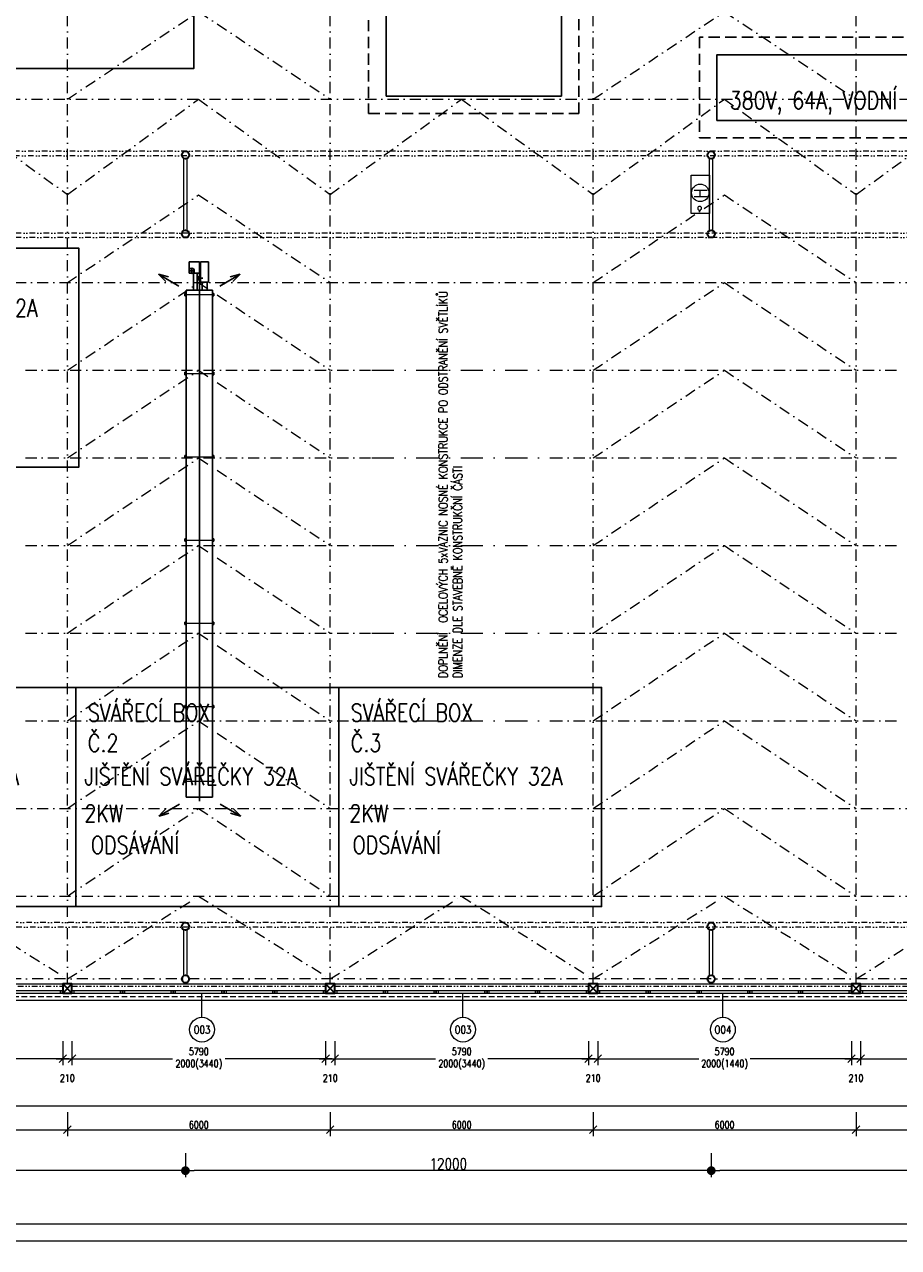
# Model space of a CAD drawing. Header units: millimetres. Extents: x -485339 to 350584, y -1189936 to 0.
# Tile 128 of 256: x -128859 to -108909, y -1065795 to -1037889. Entities that reach past the tile are written whole.
import ezdxf
from ezdxf.enums import TextEntityAlignment as Align

# ---------------------------------------------------------------- set-up
doc = ezdxf.new("R2010")
doc.units = ezdxf.units.MM
doc.header["$LTSCALE"] = 10
for name, pattern in [('DASHDOT', [25.4, 12.7, -6.35, 0, -6.35]), ('DĚLICÍ2', [15.875, 6.35, -3.175, 0, -3.175, 0, -3.175]), ('ČÁRKOVANÁ2', [9.525, 6.35, -3.175])]:
    doc.linetypes.add(name, pattern=pattern)
doc.layers.get('Defpoints').update_dxf_attribs({"color": 201})
for name, color, linetype in [('1VZT-vytápění', 150, 'Continuous'), ('VYBAVENÍ', 222, 'Continuous'), ('VYBAVENÍ_POPIS', 222, 'Continuous'), ('VYBAVENÍ_POŽADAVKY', 200, 'Continuous')]:
    doc.layers.add(name, color=color, linetype=linetype)
for name, color, linetype, lineweight in [('N_kóty', 10, 'Continuous', 18), ('N_okna', 10, 'Continuous', 18), ('N_popis', 10, 'Continuous', 18), ('N_popis_otvory', 10, 'Continuous', 18), ('N_čáry_nad', 10, 'DĚLICÍ2', 18), ('N_čáry_plné', 10, 'Continuous', 18), ('PBŘ', 152, 'Continuous', 18), ('St_kóty', 132, 'Continuous', 18), ('St_sloupy_konstrukce haly', 5, 'Continuous', 35), ('St_sloupy_opláštění_půdorys', 25, 'Continuous', 35), ('St_čáry_nad', 250, 'DĚLICÍ2', 18), ('St_čáry_osy', 250, 'DASHDOT', 18), ('St_čáry_plné', 250, 'Continuous', 18), ('St_čáry_pod', 250, 'ČÁRKOVANÁ2', 18)]:
    doc.layers.add(name, color=color, linetype=linetype, lineweight=lineweight)
doc.styles.add('ROMANS', font='romans.shx', dxfattribs={"width": 0.8})
doc.styles.get("Standard").update_dxf_attribs({"font": 'simplex.shx', "width": 0.8})
doc.dimstyles.new('stavebníM100', dxfattribs={"dimtxt": 165, "dimasz": 170, "dimexe": 150, "dimexo": 100, "dimgap": 30, "dimtad": 1, "dimdec": 0, "dimtxsty": 'Standard', "dimblk": 'OBLIQUE', "dimcen": -2.5, "dimdle": 150, "dimclrd": 256, "dimclre": 256, "dimclrt": 256, "dimadec": 4, "dimazin": 0, "dimtfac": 1, "dimtdec": 0, "dimtmove": 2, "dimatfit": 3, "dimldrblk": 'OBLIQUE', "dimfxl": 400, "dimfxlon": 1, "dimlwd": -1, "dimlwe": -1, "dimarcsym": 0})
doc.dimstyles.new('stavebníM100_modul', dxfattribs={"dimtxt": 250, "dimasz": 200, "dimexe": 150, "dimexo": 100, "dimgap": 30, "dimtad": 1, "dimdec": 0, "dimtxsty": 'Standard', "dimblk": 'DOT', "dimcen": -2.5, "dimdle": 150, "dimclrd": 256, "dimclre": 256, "dimclrt": 256, "dimadec": 4, "dimazin": 0, "dimtfac": 1, "dimtdec": 0, "dimtmove": 2, "dimatfit": 3, "dimldrblk": 'OBLIQUE', "dimfxl": 400, "dimfxlon": 1, "dimlwd": -1, "dimlwe": -1, "dimarcsym": 0})

# ---------------------------------------------------------------- blocks, each defined once
blk = doc.blocks.new('G$C08AFE675')
at = {"layer": 'St_sloupy_konstrukce haly', "color": 250, "lineweight": 18, "ltscale": 2}
for points in [[(-525, 40), (525, 40)], [(-525, -40), (525, -40)]]:
    blk.add_lwpolyline(points, dxfattribs=at)
at = {"layer": 'St_sloupy_konstrukce haly', "ltscale": 2}
for centre in [(-600, 0), (600, 0)]:
    blk.add_circle(centre, 85, dxfattribs=at)
blk = doc.blocks.new('G$CD8A98CDB')
at = {"layer": 'St_sloupy_konstrukce haly', "color": 250, "lineweight": 18, "ltscale": 2}
for points in [[(-825, 0), (825, 0)], [(-825, -80), (825, -80)]]:
    blk.add_lwpolyline(points, dxfattribs=at)
at = {"layer": 'St_sloupy_konstrukce haly', "ltscale": 2}
for centre in [(-900, -40), (900, -40)]:
    blk.add_circle(centre, 85, dxfattribs=at)
blk = doc.blocks.new('G$C0F2906C7')
at = {"layer": 'St_sloupy_opláštění_půdorys', "ltscale": 2}
blk.add_lwpolyline([(-105, -105), (105, -105), (105, 105), (-105, 105)], close=True, dxfattribs=at)
for points in [[(-105, 105), (105, -105)], [(105, 105), (-105, -105)]]:
    blk.add_lwpolyline(points, dxfattribs=at)
blk = doc.blocks.new('*U5511')
at = {"layer": 'St_čáry_osy', "ltscale": 2}
blk.add_lwpolyline([(-3000, -1000), (-4, 1000), (3000, -1000)], dxfattribs=at)
blk = doc.blocks.new('*U5510')
at = {"layer": 'St_čáry_osy', "ltscale": 2}
for p in [(0, 0), (12000, 0)]:
    blk.add_blockref('*U5511', p, dxfattribs=at)
blk = doc.blocks.new('*U5517')
at = {"layer": 'St_čáry_osy', "ltscale": 2}
blk.add_lwpolyline([(-3000, -1945), (-4, -55), (3000, -1945)], dxfattribs=at)
blk = doc.blocks.new('*U5516')
at = {"layer": 'St_čáry_osy', "ltscale": 2}
for p in [(0, 0), (6000, 0), (12000, 0), (18000, 0), (24000, 0)]:
    blk.add_blockref('*U5517', p, dxfattribs=at)
blk = doc.blocks.new('*U5519')
at = {"layer": 'St_čáry_osy', "ltscale": 2}
blk.add_lwpolyline([(-3000, -1000), (-4, 1000), (3000, -1000)], dxfattribs=at)
blk = doc.blocks.new('*U5518')
at = {"layer": 'St_čáry_osy', "ltscale": 2}
for p in [(0, 14000), (12000, 14000), (0, 12000), (12000, 12000), (0, 10000), (12000, 10000), (0, 8000), (12000, 8000), (0, 6000), (12000, 6000), (0, 4000), (12000, 4000), (0, 2000), (12000, 2000), (0, 0), (12000, 0)]:
    blk.add_blockref('*U5519', p, dxfattribs=at)
blk = doc.blocks.new('_OBLIQUE')
at = {"color": 0, "linetype": 'ByBlock'}
blk.add_line((-0.5, -0.5), (0.5, 0.5), dxfattribs=at)
blk = doc.blocks.new('*D5693')
at = {"layer": 'Defpoints', "color": 0}
for p in [(-140255, -1061874), (-70505, -1062274), (-70505, -1062563)]:
    blk.add_point(p, dxfattribs=at)
at = {"layer": 'St_kóty'}
for p, q in [((-140255, -1062163), (-140255, -1062713)), ((-70505, -1062374), (-70505, -1062713)), ((-140405, -1062563), (-70355, -1062563))]:
    blk.add_line(p, q, dxfattribs=at)
at = {"layer": 'St_kóty', "linetype": 'ByBlock', "xscale": 170, "yscale": 170, "zscale": 170, "rotation": 180}
blk.add_blockref('_OBLIQUE', (-140255, -1062563), dxfattribs=at)
at = {"layer": 'St_kóty', "linetype": 'ByBlock', "xscale": 170, "yscale": 170, "zscale": 170}
blk.add_blockref('_OBLIQUE', (-70505, -1062563), dxfattribs=at)
at = {"layer": 'St_kóty', "insert": (-105380, -1062450), "char_height": 165, "attachment_point": 5}
blk.add_mtext('69750', dxfattribs=at)
blk = doc.blocks.new('*D5710')
at = {"layer": 'Defpoints', "color": 0}
for p in [(-133880, -1059883), (-127880, -1059883), (-127880, -1063107)]:
    blk.add_point(p, dxfattribs=at)
at = {"layer": 'St_kóty'}
for p, q in [((-133880, -1062707), (-133880, -1063257)), ((-127880, -1062707), (-127880, -1063257)), ((-134030, -1063107), (-127730, -1063107))]:
    blk.add_line(p, q, dxfattribs=at)
at = {"layer": 'St_kóty', "linetype": 'ByBlock', "xscale": 170, "yscale": 170, "zscale": 170, "rotation": 180}
blk.add_blockref('_OBLIQUE', (-133880, -1063107), dxfattribs=at)
at = {"layer": 'St_kóty', "linetype": 'ByBlock', "xscale": 170, "yscale": 170, "zscale": 170}
blk.add_blockref('_OBLIQUE', (-127880, -1063107), dxfattribs=at)
at = {"layer": 'St_kóty', "insert": (-130880, -1062994), "char_height": 165, "attachment_point": 5}
blk.add_mtext('6000', dxfattribs=at)
blk = doc.blocks.new('*D5711')
at = {"layer": 'Defpoints', "color": 0}
for p in [(-127880, -1059883), (-121880, -1059883), (-121880, -1063107)]:
    blk.add_point(p, dxfattribs=at)
at = {"layer": 'St_kóty'}
for p, q in [((-127880, -1062707), (-127880, -1063257)), ((-121880, -1062707), (-121880, -1063257)), ((-128030, -1063107), (-121730, -1063107))]:
    blk.add_line(p, q, dxfattribs=at)
at = {"layer": 'St_kóty', "linetype": 'ByBlock', "xscale": 170, "yscale": 170, "zscale": 170, "rotation": 180}
blk.add_blockref('_OBLIQUE', (-127880, -1063107), dxfattribs=at)
at = {"layer": 'St_kóty', "linetype": 'ByBlock', "xscale": 170, "yscale": 170, "zscale": 170}
blk.add_blockref('_OBLIQUE', (-121880, -1063107), dxfattribs=at)
at = {"layer": 'St_kóty', "insert": (-124880, -1062994), "char_height": 165, "attachment_point": 5}
blk.add_mtext('6000', dxfattribs=at)
blk = doc.blocks.new('*D5712')
at = {"layer": 'Defpoints', "color": 0}
for p in [(-121880, -1059883), (-115880, -1059883), (-115880, -1063107)]:
    blk.add_point(p, dxfattribs=at)
at = {"layer": 'St_kóty'}
for p, q in [((-121880, -1062707), (-121880, -1063257)), ((-115880, -1062707), (-115880, -1063257)), ((-122030, -1063107), (-115730, -1063107))]:
    blk.add_line(p, q, dxfattribs=at)
at = {"layer": 'St_kóty', "linetype": 'ByBlock', "xscale": 170, "yscale": 170, "zscale": 170, "rotation": 180}
blk.add_blockref('_OBLIQUE', (-121880, -1063107), dxfattribs=at)
at = {"layer": 'St_kóty', "linetype": 'ByBlock', "xscale": 170, "yscale": 170, "zscale": 170}
blk.add_blockref('_OBLIQUE', (-115880, -1063107), dxfattribs=at)
at = {"layer": 'St_kóty', "insert": (-118880, -1062994), "char_height": 165, "attachment_point": 5}
blk.add_mtext('6000', dxfattribs=at)
blk = doc.blocks.new('*D5713')
at = {"layer": 'Defpoints', "color": 0}
for p in [(-115880, -1059883), (-109880, -1059883), (-109880, -1063107)]:
    blk.add_point(p, dxfattribs=at)
at = {"layer": 'St_kóty'}
for p, q in [((-115880, -1062707), (-115880, -1063257)), ((-109880, -1062707), (-109880, -1063257)), ((-116030, -1063107), (-109730, -1063107))]:
    blk.add_line(p, q, dxfattribs=at)
at = {"layer": 'St_kóty', "linetype": 'ByBlock', "xscale": 170, "yscale": 170, "zscale": 170, "rotation": 180}
blk.add_blockref('_OBLIQUE', (-115880, -1063107), dxfattribs=at)
at = {"layer": 'St_kóty', "linetype": 'ByBlock', "xscale": 170, "yscale": 170, "zscale": 170}
blk.add_blockref('_OBLIQUE', (-109880, -1063107), dxfattribs=at)
at = {"layer": 'St_kóty', "insert": (-112880, -1062994), "char_height": 165, "attachment_point": 5}
blk.add_mtext('6000', dxfattribs=at)
blk = doc.blocks.new('*D5714')
at = {"layer": 'Defpoints', "color": 0}
for p in [(-109880, -1059883), (-103880, -1059883), (-103880, -1063107)]:
    blk.add_point(p, dxfattribs=at)
at = {"layer": 'St_kóty'}
for p, q in [((-109880, -1062707), (-109880, -1063257)), ((-103880, -1062707), (-103880, -1063257)), ((-110030, -1063107), (-103730, -1063107))]:
    blk.add_line(p, q, dxfattribs=at)
at = {"layer": 'St_kóty', "linetype": 'ByBlock', "xscale": 170, "yscale": 170, "zscale": 170, "rotation": 180}
blk.add_blockref('_OBLIQUE', (-109880, -1063107), dxfattribs=at)
at = {"layer": 'St_kóty', "linetype": 'ByBlock', "xscale": 170, "yscale": 170, "zscale": 170}
blk.add_blockref('_OBLIQUE', (-103880, -1063107), dxfattribs=at)
at = {"layer": 'St_kóty', "insert": (-106880, -1062994), "char_height": 165, "attachment_point": 5}
blk.add_mtext('6000', dxfattribs=at)
blk = doc.blocks.new('_Dot')
at = {"color": 0, "linetype": 'ByBlock', "lineweight": -2}
blk.add_line((-0.5, 0), (-1, 0), dxfattribs=at)
at = {"color": 0, "linetype": 'ByBlock', "const_width": 0.5}
blk.add_lwpolyline([(-0.25, 0, 1), (0.25, 0, 1)], format="xyb", close=True, dxfattribs=at)
blk = doc.blocks.new('*D5734')
at = {"layer": 'Defpoints', "color": 0}
for p in [(-113185, -1040868), (-101185, -1040868), (-113185, -1064041)]:
    blk.add_point(p, dxfattribs=at)
at = {"layer": 'St_kóty'}
for p, q in [((-113185, -1063641), (-113185, -1064191)), ((-101185, -1063641), (-101185, -1064191)), ((-101385, -1064041), (-112985, -1064041))]:
    blk.add_line(p, q, dxfattribs=at)
at = {"layer": 'St_kóty', "linetype": 'ByBlock', "xscale": 200, "yscale": 200, "zscale": 200, "rotation": 180}
blk.add_blockref('_Dot', (-113185, -1064041), dxfattribs=at)
at = {"layer": 'St_kóty', "linetype": 'ByBlock', "xscale": 200, "yscale": 200, "zscale": 200}
blk.add_blockref('_Dot', (-101185, -1064041), dxfattribs=at)
at = {"layer": 'St_kóty', "insert": (-107185, -1063886), "char_height": 250, "attachment_point": 5}
blk.add_mtext('12000', dxfattribs=at)
blk = doc.blocks.new('*D5735')
at = {"layer": 'Defpoints', "color": 0}
for p in [(-125185, -1040868), (-113185, -1040868), (-125185, -1064041)]:
    blk.add_point(p, dxfattribs=at)
at = {"layer": 'St_kóty'}
for p, q in [((-125185, -1063641), (-125185, -1064191)), ((-113185, -1063641), (-113185, -1064191)), ((-113385, -1064041), (-124985, -1064041))]:
    blk.add_line(p, q, dxfattribs=at)
at = {"layer": 'St_kóty', "linetype": 'ByBlock', "xscale": 200, "yscale": 200, "zscale": 200, "rotation": 180}
blk.add_blockref('_Dot', (-125185, -1064041), dxfattribs=at)
at = {"layer": 'St_kóty', "linetype": 'ByBlock', "xscale": 200, "yscale": 200, "zscale": 200}
blk.add_blockref('_Dot', (-113185, -1064041), dxfattribs=at)
at = {"layer": 'St_kóty', "insert": (-119185, -1063886), "char_height": 250, "attachment_point": 5}
blk.add_mtext('12000', dxfattribs=at)
blk = doc.blocks.new('*D5736')
at = {"layer": 'Defpoints', "color": 0}
for p in [(-137185, -1040868), (-125185, -1040868), (-137185, -1064041)]:
    blk.add_point(p, dxfattribs=at)
at = {"layer": 'St_kóty'}
for p, q in [((-137185, -1063641), (-137185, -1064191)), ((-125185, -1063641), (-125185, -1064191)), ((-125385, -1064041), (-136985, -1064041))]:
    blk.add_line(p, q, dxfattribs=at)
at = {"layer": 'St_kóty', "linetype": 'ByBlock', "xscale": 200, "yscale": 200, "zscale": 200, "rotation": 180}
blk.add_blockref('_Dot', (-137185, -1064041), dxfattribs=at)
at = {"layer": 'St_kóty', "linetype": 'ByBlock', "xscale": 200, "yscale": 200, "zscale": 200}
blk.add_blockref('_Dot', (-125185, -1064041), dxfattribs=at)
at = {"layer": 'St_kóty', "insert": (-131185, -1063886), "char_height": 250, "attachment_point": 5}
blk.add_mtext('12000', dxfattribs=at)
blk = doc.blocks.new('*D6628')
at = {"layer": 'Defpoints', "color": 0}
for p in [(-43625, -1042046), (-140555, -1060078), (-43625, -1065645)]:
    blk.add_point(p, dxfattribs=at)
at = {"layer": 'St_kóty'}
for p, q in [((-140555, -1065245), (-140555, -1065795)), ((-43625, -1065245), (-43625, -1065795)), ((-140705, -1065645), (-43475, -1065645))]:
    blk.add_line(p, q, dxfattribs=at)
at = {"layer": 'St_kóty', "linetype": 'ByBlock', "xscale": 170, "yscale": 170, "zscale": 170, "rotation": 180}
blk.add_blockref('_OBLIQUE', (-140555, -1065645), dxfattribs=at)
at = {"layer": 'St_kóty', "linetype": 'ByBlock', "xscale": 170, "yscale": 170, "zscale": 170}
blk.add_blockref('_OBLIQUE', (-43625, -1065645), dxfattribs=at)
at = {"layer": 'St_kóty', "insert": (-92090, -1065533), "char_height": 165, "attachment_point": 5}
blk.add_mtext('96930', dxfattribs=at)
blk = doc.blocks.new('*D6629')
at = {"layer": 'Defpoints', "color": 0}
for p in [(-140555, -1060078), (-59725, -1060478), (-59725, -1065253)]:
    blk.add_point(p, dxfattribs=at)
at = {"layer": 'St_kóty'}
for p, q in [((-140555, -1064853), (-140555, -1065403)), ((-59725, -1064853), (-59725, -1065403)), ((-140705, -1065253), (-59575, -1065253))]:
    blk.add_line(p, q, dxfattribs=at)
at = {"layer": 'St_kóty', "linetype": 'ByBlock', "xscale": 170, "yscale": 170, "zscale": 170, "rotation": 180}
blk.add_blockref('_OBLIQUE', (-140555, -1065253), dxfattribs=at)
at = {"layer": 'St_kóty', "linetype": 'ByBlock', "xscale": 170, "yscale": 170, "zscale": 170}
blk.add_blockref('_OBLIQUE', (-59725, -1065253), dxfattribs=at)
at = {"layer": 'St_kóty', "insert": (-100140, -1065141), "char_height": 165, "attachment_point": 5}
blk.add_mtext('80830', dxfattribs=at)
blk = doc.blocks.new('G$C5E2F4CAD')
at = {"layer": 'N_okna'}
for points in [[(0, 0), (1158, 0), (1158, 50), (0, 50)], [(0, 0), (50, 0), (50, 50), (0, 50)], [(1158, 0), (1108, 0), (1108, 50), (1158, 50)], [(1158, 0), (2316, 0), (2316, 50), (1158, 50)], [(1158, 0), (1158, 0), (1158, 50), (1158, 50)], [(1158, 0), (1208, 0), (1208, 50), (1158, 50)], [(2316, 0), (2266, 0), (2266, 50), (2316, 50)], [(2316, 0), (3474, 0), (3474, 50), (2316, 50)], [(2316, 0), (2316, 0), (2316, 50), (2316, 50)], [(2316, 0), (2366, 0), (2366, 50), (2316, 50)], [(3474, 0), (3424, 0), (3424, 50), (3474, 50)], [(3474, 0), (4632, 0), (4632, 50), (3474, 50)], [(3474, 0), (3474, 0), (3474, 50), (3474, 50)], [(3474, 0), (3524, 0), (3524, 50), (3474, 50)], [(4632, 0), (4582, 0), (4582, 50), (4632, 50)], [(4632, 0), (5790, 0), (5790, 50), (4632, 50)], [(4632, 0), (4632, 0), (4632, 50), (4632, 50)], [(4632, 0), (4682, 0), (4682, 50), (4632, 50)], [(5790, 0), (5740, 0), (5740, 50), (5790, 50)]]:
    blk.add_lwpolyline(points, close=True, dxfattribs=at)
blk = doc.blocks.new('*U6910')
at = {"layer": 'N_okna'}
blk.add_blockref('G$C5E2F4CAD', (-2895, -25), dxfattribs=at)
blk = doc.blocks.new('*U6911')
at = {"layer": 'N_okna'}
for p in [(0, 0), (6000, 0), (12000, 0), (18000, 0), (24000, 0)]:
    blk.add_blockref('*U6910', p, dxfattribs=at)
blk = doc.blocks.new('*D6928')
at = {"layer": 'Defpoints', "color": 0}
for p in [(-133775, -1059988), (-127985, -1059988), (-127985, -1061486)]:
    blk.add_point(p, dxfattribs=at)
at = {"layer": 'N_kóty'}
for p, q in [((-133775, -1061086), (-133775, -1061636)), ((-127985, -1061086), (-127985, -1061636)), ((-133925, -1061486), (-131479, -1061486)), ((-127835, -1061486), (-130281, -1061486))]:
    blk.add_line(p, q, dxfattribs=at)
at = {"layer": 'N_kóty', "linetype": 'ByBlock', "xscale": 170, "yscale": 170, "zscale": 170, "rotation": 180}
blk.add_blockref('_OBLIQUE', (-133775, -1061486), dxfattribs=at)
at = {"layer": 'N_kóty', "linetype": 'ByBlock', "xscale": 170, "yscale": 170, "zscale": 170}
blk.add_blockref('_OBLIQUE', (-127985, -1061486), dxfattribs=at)
at = {"layer": 'N_kóty', "insert": (-130880, -1061486), "char_height": 165, "attachment_point": 5}
blk.add_mtext('5790\\P2000(3440)', dxfattribs=at)
blk = doc.blocks.new('*D6929')
at = {"layer": 'Defpoints', "color": 0}
for p in [(-127985, -1059988), (-127775, -1059988), (-127775, -1061486)]:
    blk.add_point(p, dxfattribs=at)
at = {"layer": 'N_kóty'}
for p, q in [((-127985, -1061086), (-127985, -1061636)), ((-127775, -1061086), (-127775, -1061636)), ((-128135, -1061486), (-127625, -1061486))]:
    blk.add_line(p, q, dxfattribs=at)
at = {"layer": 'N_kóty', "linetype": 'ByBlock', "xscale": 170, "yscale": 170, "zscale": 170, "rotation": 180}
blk.add_blockref('_OBLIQUE', (-127985, -1061486), dxfattribs=at)
at = {"layer": 'N_kóty', "linetype": 'ByBlock', "xscale": 170, "yscale": 170, "zscale": 170}
blk.add_blockref('_OBLIQUE', (-127775, -1061486), dxfattribs=at)
at = {"layer": 'N_kóty', "insert": (-127880, -1061928), "char_height": 165, "attachment_point": 5}
blk.add_mtext('210', dxfattribs=at)
blk = doc.blocks.new('*D6930')
at = {"layer": 'Defpoints', "color": 0}
for p in [(-127775, -1059988), (-121985, -1059988), (-121985, -1061486)]:
    blk.add_point(p, dxfattribs=at)
at = {"layer": 'N_kóty'}
for p, q in [((-127775, -1061086), (-127775, -1061636)), ((-121985, -1061086), (-121985, -1061636)), ((-127925, -1061486), (-125479, -1061486)), ((-121835, -1061486), (-124281, -1061486))]:
    blk.add_line(p, q, dxfattribs=at)
at = {"layer": 'N_kóty', "linetype": 'ByBlock', "xscale": 170, "yscale": 170, "zscale": 170, "rotation": 180}
blk.add_blockref('_OBLIQUE', (-127775, -1061486), dxfattribs=at)
at = {"layer": 'N_kóty', "linetype": 'ByBlock', "xscale": 170, "yscale": 170, "zscale": 170}
blk.add_blockref('_OBLIQUE', (-121985, -1061486), dxfattribs=at)
at = {"layer": 'N_kóty', "insert": (-124880, -1061486), "char_height": 165, "attachment_point": 5}
blk.add_mtext('5790\\P2000(3440)', dxfattribs=at)
blk = doc.blocks.new('*D6931')
at = {"layer": 'Defpoints', "color": 0}
for p in [(-121985, -1059988), (-121775, -1059988), (-121775, -1061486)]:
    blk.add_point(p, dxfattribs=at)
at = {"layer": 'N_kóty'}
for p, q in [((-121985, -1061086), (-121985, -1061636)), ((-121775, -1061086), (-121775, -1061636)), ((-122135, -1061486), (-121625, -1061486))]:
    blk.add_line(p, q, dxfattribs=at)
at = {"layer": 'N_kóty', "linetype": 'ByBlock', "xscale": 170, "yscale": 170, "zscale": 170, "rotation": 180}
blk.add_blockref('_OBLIQUE', (-121985, -1061486), dxfattribs=at)
at = {"layer": 'N_kóty', "linetype": 'ByBlock', "xscale": 170, "yscale": 170, "zscale": 170}
blk.add_blockref('_OBLIQUE', (-121775, -1061486), dxfattribs=at)
at = {"layer": 'N_kóty', "insert": (-121880, -1061928), "char_height": 165, "attachment_point": 5}
blk.add_mtext('210', dxfattribs=at)
blk = doc.blocks.new('*D6932')
at = {"layer": 'Defpoints', "color": 0}
for p in [(-121775, -1059988), (-115985, -1059988), (-115985, -1061486)]:
    blk.add_point(p, dxfattribs=at)
at = {"layer": 'N_kóty'}
for p, q in [((-121775, -1061086), (-121775, -1061636)), ((-115985, -1061086), (-115985, -1061636)), ((-121925, -1061486), (-119479, -1061486)), ((-115835, -1061486), (-118281, -1061486))]:
    blk.add_line(p, q, dxfattribs=at)
at = {"layer": 'N_kóty', "linetype": 'ByBlock', "xscale": 170, "yscale": 170, "zscale": 170, "rotation": 180}
blk.add_blockref('_OBLIQUE', (-121775, -1061486), dxfattribs=at)
at = {"layer": 'N_kóty', "linetype": 'ByBlock', "xscale": 170, "yscale": 170, "zscale": 170}
blk.add_blockref('_OBLIQUE', (-115985, -1061486), dxfattribs=at)
at = {"layer": 'N_kóty', "insert": (-118880, -1061486), "char_height": 165, "attachment_point": 5}
blk.add_mtext('5790\\P2000(3440)', dxfattribs=at)
blk = doc.blocks.new('*D6933')
at = {"layer": 'Defpoints', "color": 0}
for p in [(-115985, -1059988), (-115775, -1059988), (-115775, -1061486)]:
    blk.add_point(p, dxfattribs=at)
at = {"layer": 'N_kóty'}
for p, q in [((-115985, -1061086), (-115985, -1061636)), ((-115775, -1061086), (-115775, -1061636)), ((-116135, -1061486), (-115625, -1061486))]:
    blk.add_line(p, q, dxfattribs=at)
at = {"layer": 'N_kóty', "linetype": 'ByBlock', "xscale": 170, "yscale": 170, "zscale": 170, "rotation": 180}
blk.add_blockref('_OBLIQUE', (-115985, -1061486), dxfattribs=at)
at = {"layer": 'N_kóty', "linetype": 'ByBlock', "xscale": 170, "yscale": 170, "zscale": 170}
blk.add_blockref('_OBLIQUE', (-115775, -1061486), dxfattribs=at)
at = {"layer": 'N_kóty', "insert": (-115880, -1061928), "char_height": 165, "attachment_point": 5}
blk.add_mtext('210', dxfattribs=at)
blk = doc.blocks.new('*D6934')
at = {"layer": 'Defpoints', "color": 0}
for p in [(-115775, -1059988), (-109985, -1059988), (-109985, -1061486)]:
    blk.add_point(p, dxfattribs=at)
at = {"layer": 'N_kóty'}
for p, q in [((-115775, -1061086), (-115775, -1061636)), ((-109985, -1061086), (-109985, -1061636)), ((-115925, -1061486), (-113466, -1061486)), ((-109835, -1061486), (-112294, -1061486))]:
    blk.add_line(p, q, dxfattribs=at)
at = {"layer": 'N_kóty', "linetype": 'ByBlock', "xscale": 170, "yscale": 170, "zscale": 170, "rotation": 180}
blk.add_blockref('_OBLIQUE', (-115775, -1061486), dxfattribs=at)
at = {"layer": 'N_kóty', "linetype": 'ByBlock', "xscale": 170, "yscale": 170, "zscale": 170}
blk.add_blockref('_OBLIQUE', (-109985, -1061486), dxfattribs=at)
at = {"layer": 'N_kóty', "insert": (-112880, -1061486), "char_height": 165, "attachment_point": 5}
blk.add_mtext('5790\\P2000(1440)', dxfattribs=at)
blk = doc.blocks.new('*D6935')
at = {"layer": 'Defpoints', "color": 0}
for p in [(-109985, -1059988), (-109775, -1059988), (-109775, -1061486)]:
    blk.add_point(p, dxfattribs=at)
at = {"layer": 'N_kóty'}
for p, q in [((-109985, -1061086), (-109985, -1061636)), ((-109775, -1061086), (-109775, -1061636)), ((-110135, -1061486), (-109625, -1061486))]:
    blk.add_line(p, q, dxfattribs=at)
at = {"layer": 'N_kóty', "linetype": 'ByBlock', "xscale": 170, "yscale": 170, "zscale": 170, "rotation": 180}
blk.add_blockref('_OBLIQUE', (-109985, -1061486), dxfattribs=at)
at = {"layer": 'N_kóty', "linetype": 'ByBlock', "xscale": 170, "yscale": 170, "zscale": 170}
blk.add_blockref('_OBLIQUE', (-109775, -1061486), dxfattribs=at)
at = {"layer": 'N_kóty', "insert": (-109880, -1061928), "char_height": 165, "attachment_point": 5}
blk.add_mtext('210', dxfattribs=at)
blk = doc.blocks.new('*D6936')
at = {"layer": 'Defpoints', "color": 0}
for p in [(-109775, -1059988), (-103985, -1059988), (-103985, -1061486)]:
    blk.add_point(p, dxfattribs=at)
at = {"layer": 'N_kóty'}
for p, q in [((-109775, -1061086), (-109775, -1061636)), ((-103985, -1061086), (-103985, -1061636)), ((-109925, -1061486), (-107466, -1061486)), ((-103835, -1061486), (-106294, -1061486))]:
    blk.add_line(p, q, dxfattribs=at)
at = {"layer": 'N_kóty', "linetype": 'ByBlock', "xscale": 170, "yscale": 170, "zscale": 170, "rotation": 180}
blk.add_blockref('_OBLIQUE', (-109775, -1061486), dxfattribs=at)
at = {"layer": 'N_kóty', "linetype": 'ByBlock', "xscale": 170, "yscale": 170, "zscale": 170}
blk.add_blockref('_OBLIQUE', (-103985, -1061486), dxfattribs=at)
at = {"layer": 'N_kóty', "insert": (-106880, -1061486), "char_height": 165, "attachment_point": 5}
blk.add_mtext('5790\\P2000(1440)', dxfattribs=at)
blk = doc.blocks.new('ASXAXSASXA')
at = {"layer": '1VZT-vytápění'}
for p, q in [((31730, -17558), (31458, -17087)), ((31458, -17087), (31489, -17202)), ((31458, -17087), (31543, -17171)), ((31489, -17202), (31520, -17317)), ((31543, -17171), (31627, -17256)), ((43550, -17549), (43822, -17078)), ((43738, -17163), (43654, -17247)), ((43822, -17078), (43738, -17163)), ((43791, -17193), (43760, -17308)), ((43822, -17078), (43791, -17193)), ((31885, -17714), (31885, -18314)), ((43455, -17714), (31885, -17714)), ((32228, -17686), (32228, -17714)), ((32228, -17686), (32282, -17686)), ((32282, -17686), (32282, -17714)), ((33928, -17686), (33928, -17714)), ((33928, -17686), (33982, -17686)), ((33982, -17686), (33982, -17714)), ((35828, -17686), (35828, -17714)), ((35828, -17686), (35882, -17686)), ((35882, -17686), (35882, -17714)), ((37728, -17686), (37728, -17714)), ((37728, -17686), (37782, -17686)), ((37782, -17686), (37782, -17714)), ((39628, -17686), (39628, -17714)), ((39628, -17686), (39682, -17686)), ((39682, -17686), (39682, -17714)), ((41528, -17686), (41528, -17714)), ((41528, -17686), (41582, -17686)), ((41582, -17686), (41582, -17714)), ((43328, -17686), (43328, -17714)), ((43328, -17686), (43382, -17686)), ((43382, -17686), (43382, -17714)), ((43455, -18314), (43455, -17714)), ((43831, -17839), (43963, -17839)), ((44105, -17784), (43843, -17784)), ((43843, -17784), (43843, -18014)), ((43897, -17905), (43897, -17773)), ((44105, -18014), (44105, -17784)), ((43843, -17877), (43455, -17877)), ((43843, -17961), (43455, -17961)), ((43455, -18077), (43635, -18077)), ((43635, -18038), (44105, -18038)), ((43635, -18038), (43635, -18224)), ((43677, -18038), (43677, -18004)), ((43677, -18004), (43777, -18004)), ((43727, -17983), (43727, -18093)), ((43777, -18004), (43777, -18038)), ((44105, -18014), (43843, -18014)), ((44105, -18038), (44105, -18224)), ((43455, -18314), (31885, -18314)), ((32228, -18341), (32228, -18314)), ((32228, -18341), (32282, -18341)), ((32282, -18341), (32282, -18314)), ((33928, -18341), (33928, -18314)), ((33928, -18341), (33982, -18341)), ((33982, -18341), (33982, -18314)), ((35828, -18341), (35828, -18314)), ((35828, -18341), (35882, -18341)), ((35882, -18341), (35882, -18314)), ((37728, -18341), (37728, -18314)), ((37728, -18341), (37782, -18341)), ((37782, -18341), (37782, -18314)), ((39628, -18341), (39628, -18314)), ((39628, -18341), (39682, -18341)), ((39682, -18341), (39682, -18314)), ((41528, -18341), (41528, -18314)), ((41528, -18341), (41582, -18341)), ((41582, -18341), (41582, -18314)), ((43328, -18341), (43328, -18314)), ((43328, -18341), (43382, -18341)), ((43382, -18341), (43382, -18314)), ((43455, -18191), (43635, -18191)), ((43635, -18224), (44105, -18224)), ((31730, -18487), (31458, -18958)), ((43550, -18478), (43822, -18949)), ((31458, -18958), (31489, -18843)), ((31458, -18958), (31543, -18873)), ((31489, -18843), (31520, -18728)), ((31543, -18873), (31627, -18789)), ((43738, -18865), (43654, -18780)), ((43822, -18949), (43738, -18865)), ((43791, -18834), (43760, -18719)), ((43822, -18949), (43791, -18834))]:
    blk.add_line(p, q, dxfattribs=at)
at = {"layer": '1VZT-vytápění', "lineweight": 15}
for p, q in [((32228, -17692), (32282, -17692)), ((33928, -17692), (33982, -17692)), ((35828, -17692), (35882, -17692)), ((37728, -17692), (37782, -17692)), ((39628, -17692), (39682, -17692)), ((41528, -17692), (41582, -17692)), ((43328, -17692), (43382, -17692)), ((32228, -18335), (32282, -18335)), ((33928, -18335), (33982, -18335)), ((35828, -18335), (35882, -18335)), ((37728, -18335), (37782, -18335)), ((39628, -18335), (39682, -18335)), ((41528, -18335), (41582, -18335)), ((43328, -18335), (43382, -18335))]:
    blk.add_line(p, q, dxfattribs=at)
at = {"layer": '1VZT-vytápění', "lineweight": 15, "ltscale": 5}
for p, q in [((32255, -17714), (32255, -18314)), ((33955, -17714), (33955, -18314)), ((35855, -17714), (35855, -18314)), ((37755, -17714), (37755, -18314)), ((39655, -17714), (39655, -18314)), ((41555, -17714), (41555, -18314)), ((43355, -17714), (43355, -18314))]:
    blk.add_line(p, q, dxfattribs=at)
at = {"layer": '1VZT-vytápění', "ltscale": 15}
blk.add_line((43843, -18014), (31796, -18014), dxfattribs=at)
at = {"layer": '1VZT-vytápění'}
blk.add_circle((43897, -17839), 60, dxfattribs=at)
blk = doc.blocks.new('*U8190')
at = {"layer": 'N_čáry_nad', "linetype": 'DASHDOT', "lineweight": 18, "ltscale": 4}
blk.add_lwpolyline([(-2050, 0), (2050, 0)], dxfattribs=at)
blk = doc.blocks.new('*U8189')
at = {"layer": 'N_čáry_nad', "lineweight": 18}
for p in [(0, 0), (0, -2000), (0, -4000), (0, -6000), (0, -8000)]:
    blk.add_blockref('*U8190', p, dxfattribs=at)

msp = doc.modelspace()

# ---------------------------------------------------------------- linework, layer by layer
at = {"layer": 'N_popis_otvory'}
for points in [[(-124807, -1060540.8), (-124807, -1059987.6)], [(-118850.3, -1060540.8), (-118850.3, -1059987.6)], [(-112918.3, -1060540.8), (-112918.3, -1059987.6)]]:
    msp.add_lwpolyline(points, dxfattribs=at)
for centre in [(-124807, -1060823.9), (-118850.3, -1060823.9), (-112918.3, -1060823.9)]:
    msp.add_circle(centre, 283.2, dxfattribs=at)
at = {"layer": 'N_čáry_plné', "ltscale": 2}
msp.add_lwpolyline([(-70504.9, -1060157.6), (-140174.9, -1060157.6)], dxfattribs=at)
at = {"layer": 'PBŘ', "ltscale": 40}
msp.add_lwpolyline([(-113644.5, -1042204.1), (-113644.5, -1041331.1), (-113224.9, -1041331.1), (-113224.9, -1042204.1)], close=True, dxfattribs=at)
msp.add_circle((-113435.9, -1041731), 198.6, dxfattribs=at)
at = {"layer": 'PBŘ', "extrusion": (0, 0, -1)}
msp.add_circle((113449.9, -1042083.8), 43.2, dxfattribs=at)
at = {"layer": 'St_čáry_nad', "ltscale": 2}
for points in [[(-43825.2, -1040782.6), (-139879.9, -1040782.6)], [(-43825.2, -1040882.6), (-139879.9, -1040882.6)], [(-74604.9, -1042652.6), (-139879.9, -1042652.6)], [(-74604.9, -1042752.6), (-139879.9, -1042752.6)], [(-71184.9, -1058382.6), (-139879.9, -1058382.6)], [(-71101.2, -1058482.6), (-139879.9, -1058482.6)], [(-133774.9, -1059832.6), (-127984.9, -1059832.6)], [(-127774.9, -1059832.6), (-121984.9, -1059832.6)], [(-121774.9, -1059832.6), (-115984.9, -1059832.6)], [(-115774.9, -1059832.6), (-109984.9, -1059832.6)], [(-109774.9, -1059832.6), (-103984.9, -1059832.6)]]:
    msp.add_lwpolyline(points, dxfattribs=at)
at = {"layer": 'St_čáry_osy', "ltscale": 2}
for points in [[(-127879.9, -1059777.6), (-127879.9, -992785.6)], [(-121879.9, -1059777.6), (-121879.9, -992785.6)], [(-115879.9, -1059777.6), (-115879.9, -992785.6)], [(-109879.9, -1059777.6), (-109879.9, -992785.6)], [(-139879.9, -1039595.1), (-43825.2, -1039582.3)], [(-133879.9, -1041767.6), (-130884.2, -1039595.1), (-127879.9, -1041767.6)], [(-127879.9, -1041767.6), (-124884.2, -1039595.1), (-121879.9, -1041767.6)], [(-121879.9, -1041767.6), (-118884.2, -1039595.1), (-115879.9, -1041767.6)], [(-115879.9, -1041767.6), (-112884.2, -1039595.1), (-109879.9, -1041767.6)], [(-109879.9, -1041767.6), (-106884.2, -1039595.1), (-103879.9, -1041767.6)], [(-140254.9, -1043777.6), (-74504.9, -1043777.6)], [(-128834.2, -1045777.6), (-120934.2, -1045777.6)], [(-116834.2, -1045777.6), (-108934.2, -1045777.6)], [(-128834.2, -1047777.6), (-120934.2, -1047777.6)], [(-116834.2, -1047777.6), (-108934.2, -1047777.6)], [(-128834.2, -1049777.6), (-120934.2, -1049777.6)], [(-116834.2, -1049777.6), (-108934.2, -1049777.6)], [(-128834.2, -1051777.6), (-120934.2, -1051777.6)], [(-116834.2, -1051777.6), (-108934.2, -1051777.6)], [(-128834.2, -1053777.6), (-120934.2, -1053777.6)], [(-116834.2, -1053777.6), (-108934.2, -1053777.6)], [(-140254.9, -1055777.6), (-70504.9, -1055777.6)], [(-140254.9, -1057777.6), (-70504.9, -1057777.6)], [(-70504.9, -1059667.6), (-140099.9, -1059667.6)]]:
    msp.add_lwpolyline(points, dxfattribs=at)
at = {"layer": 'St_čáry_plné', "ltscale": 2}
msp.add_lwpolyline([(-140254.9, -1059777.6), (-70504.9, -1059777.6)], dxfattribs=at)
at = {"layer": 'St_čáry_pod', "ltscale": 2}
msp.add_lwpolyline([(-70504.9, -1060077.6), (-140254.9, -1060077.6)], dxfattribs=at)
at = {"layer": 'VYBAVENÍ'}
for points in [[(-136994.5, -1038896.5), (-124994.5, -1038896.5), (-124994.5, -1026896.5), (-136994.5, -1026896.5)], [(-120604.1, -1039524), (-116604.1, -1039524), (-116604.1, -1035524), (-120604.1, -1035524)], [(-113055.6, -1040078.1), (-100055.6, -1040078.1), (-100055.6, -1038578.1), (-113055.6, -1038578.1)], [(-133620.2, -1047992.5), (-127620.2, -1047992.5), (-127620.2, -1042992.5), (-133620.2, -1042992.5)], [(-133685.9, -1058014), (-127685.9, -1058014), (-127685.9, -1053014), (-133685.9, -1053014)], [(-127685.9, -1058014), (-121685.9, -1058014), (-121685.9, -1053014), (-127685.9, -1053014)], [(-121685.9, -1058014), (-115685.9, -1058014), (-115685.9, -1053014), (-121685.9, -1053014)]]:
    msp.add_lwpolyline(points, close=True, dxfattribs=at)
at = {"layer": 'VYBAVENÍ', "linetype": 'ČÁRKOVANÁ2', "ltscale": 4}
for points in [[(-121004.1, -1039924), (-116204.1, -1039924), (-116204.1, -1035124), (-121004.1, -1035124)], [(-113455.6, -1040478.1), (-99655.6, -1040478.1), (-99655.6, -1038178.1), (-113455.6, -1038178.1)]]:
    msp.add_lwpolyline(points, close=True, dxfattribs=at)

# ---------------------------------------------------------------- block references
at = {"layer": '1VZT-vytápění', "rotation": 89.99999999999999}
msp.add_blockref('ASXAXSASXA', (-142881.3, -1087407.5), dxfattribs=at)
at = {"layer": 'N_okna'}
msp.add_blockref('*U6911', (-130879.9, -1059962.6), dxfattribs=at)
at = {"layer": 'N_čáry_nad', "lineweight": 18}
msp.add_blockref('*U8189', (-118884.2, -1045777.6), dxfattribs=at)
at = {"layer": 'St_sloupy_konstrukce haly', "ltscale": 2, "rotation": 90}
for name, p in [('G$CD8A98CDB', (-125224.9, -1041767.6)), ('G$CD8A98CDB', (-113224.9, -1041767.6)), ('G$C08AFE675', (-125184.9, -1059067.6)), ('G$C08AFE675', (-113184.9, -1059067.6))]:
    msp.add_blockref(name, p, dxfattribs=at)
at = {"layer": 'St_sloupy_opláštění_půdorys', "ltscale": 2, "rotation": 90}
for p in [(-127879.9, -1059882.6), (-121879.9, -1059882.6), (-115879.9, -1059882.6), (-109879.9, -1059882.6)]:
    msp.add_blockref('G$C0F2906C7', p, dxfattribs=at)
at = {"layer": 'St_čáry_osy', "ltscale": 2}
for name, p in [('*U5510', (-124879.9, -1038595.1)), ('*U5518', (-124879.9, -1056777.6)), ('*U5516', (-130879.9, -1057722.6))]:
    msp.add_blockref(name, p, dxfattribs=at)

# ---------------------------------------------------------------- texts
at = {"layer": 'N_popis', "insert": (-119404.5, -1052799), "char_height": 200, "width": 20736.512, "attachment_point": 1, "rotation": 90}
msp.add_mtext('DOPLNĚNÍ  OCELOVÝCH 5xVAZNIC NOSNÉ KONSTRUKCE PO ODSTRANĚNÍ SVĚTLÍKŮ\\PDIMENZE DLE STAVEBNĚ KONSTRUKČNÍ ČÁSTI', dxfattribs=at)
at = {"layer": 'N_popis_otvory', "width": 0.8}
for s, p in [('O03', (-124807, -1060823.9)), ('O03', (-118850.3, -1060823.9)), ('O04', (-112918.3, -1060823.9))]:
    msp.add_text(s, height=180, dxfattribs=at).set_placement(p, align=Align.MIDDLE_CENTER)
at = {"layer": 'PBŘ', "style": 'ROMANS', "width": 0.8}
msp.add_text('H', height=300, rotation=90, dxfattribs=at).set_placement((-113276.6, -1041856.6))
at = {"layer": 'VYBAVENÍ_POPIS', "width": 0.8}
for s, p in [('SVÁŘECÍ BOX', (-127412.5, -1053790.8)), ('SVÁŘECÍ BOX', (-121412.5, -1053790.8)), ('Č.2', (-127412.5, -1054482)), ('Č.3', (-121412.5, -1054482))]:
    msp.add_text(s, height=400, dxfattribs=at).set_placement(p)
at = {"layer": 'VYBAVENÍ_POŽADAVKY', "width": 0.8}
for s, p in [('380V, 64A, VODNÍ NÁDRŽ CHLAZENÍ, ODSÁVÁNÍ', (-112763.9, -1039821.1)), ('JIŠTĚNÍ SVÁŘEČKY 32A', (-133421.6, -1044559)), ('JIŠTĚNÍ SVÁŘEČKY 32A', (-133850.3, -1055242.4)), ('JIŠTĚNÍ SVÁŘEČKY 32A', (-127490.6, -1055242.4)), ('JIŠTĚNÍ SVÁŘEČKY 32A', (-121444.3, -1055242.4)), ('2KW', (-127490.6, -1056090.4)), ('2KW', (-121444.3, -1056090.4)), ('ODSÁVÁNÍ', (-127343.1, -1056809.3)), ('ODSÁVÁNÍ', (-121370.5, -1056809.3))]:
    msp.add_text(s, height=400, dxfattribs=at).set_placement(p)

# ---------------------------------------------------------------- dimensions: what is measured, and where the dimension line sits
at = {"layer": 'N_kóty'}
for base, p1, p2, text, picture, middle in [((-127984.9, -1061485.5), (-133774.9, -1059987.6), (-127984.9, -1059987.6), '<>\\P2000(3440)', '*D6928', (-130879.9, -1061485.5)), ((-121984.9, -1061485.5), (-127774.9, -1059987.6), (-121984.9, -1059987.6), '<>\\P2000(3440)', '*D6930', (-124879.9, -1061485.5)), ((-115984.9, -1061485.5), (-121774.9, -1059987.6), (-115984.9, -1059987.6), '<>\\P2000(3440)', '*D6932', (-118879.9, -1061485.5)), ((-109984.9, -1061485.5), (-115774.9, -1059987.6), (-109984.9, -1059987.6), '<>\\P2000(1440)', '*D6934', (-112879.9, -1061485.5)), ((-103984.9, -1061485.5), (-109774.9, -1059987.6), (-103984.9, -1059987.6), '<>\\P2000(1440)', '*D6936', (-106879.9, -1061485.5))]:
    dim = msp.add_linear_dim(base=base, p1=p1, p2=p2, text=text, dimstyle='stavebníM100', override={"dimtxsty": 'Standard'}, dxfattribs=at)
    dim.commit()
    dim.dimension.update_dxf_attribs({"geometry": picture, "text_midpoint": middle, "dimtype": 160})
for base, p1, p2, picture, middle in [((-127774.9, -1061485.5), (-127984.9, -1059987.6), (-127774.9, -1059987.6), '*D6929', (-127879.9, -1061928)), ((-121774.9, -1061485.5), (-121984.9, -1059987.6), (-121774.9, -1059987.6), '*D6931', (-121879.9, -1061928)), ((-115774.9, -1061485.5), (-115984.9, -1059987.6), (-115774.9, -1059987.6), '*D6933', (-115879.9, -1061928)), ((-109774.9, -1061485.5), (-109984.9, -1059987.6), (-109774.9, -1059987.6), '*D6935', (-109879.9, -1061928))]:
    dim = msp.add_linear_dim(base=base, p1=p1, p2=p2, dimstyle='stavebníM100', dxfattribs=at)
    dim.commit()
    dim.dimension.update_dxf_attribs({"geometry": picture, "text_midpoint": middle})
at = {"layer": 'St_kóty'}
for base, p1, p2, dimstyle, picture, middle in [((-137184.9, -1064041.5), (-125184.9, -1040867.6), (-137184.9, -1040867.6), 'stavebníM100_modul', '*D5736', (-131184.9, -1063886.5)), ((-125184.9, -1064041.5), (-113184.9, -1040867.6), (-125184.9, -1040867.6), 'stavebníM100_modul', '*D5735', (-119184.9, -1063886.5)), ((-113184.9, -1064041.5), (-101184.9, -1040867.6), (-113184.9, -1040867.6), 'stavebníM100_modul', '*D5734', (-107184.9, -1063886.5)), ((-127879.9, -1063107), (-133879.9, -1059882.6), (-127879.9, -1059882.6), 'stavebníM100', '*D5710', (-130879.9, -1062994.5)), ((-121879.9, -1063107), (-127879.9, -1059882.6), (-121879.9, -1059882.6), 'stavebníM100', '*D5711', (-124879.9, -1062994.5)), ((-115879.9, -1063107), (-121879.9, -1059882.6), (-115879.9, -1059882.6), 'stavebníM100', '*D5712', (-118879.9, -1062994.5)), ((-109879.9, -1063107), (-115879.9, -1059882.6), (-109879.9, -1059882.6), 'stavebníM100', '*D5713', (-112879.9, -1062994.5)), ((-103879.9, -1063107), (-109879.9, -1059882.6), (-103879.9, -1059882.6), 'stavebníM100', '*D5714', (-106879.9, -1062994.5))]:
    dim = msp.add_linear_dim(base=base, p1=p1, p2=p2, dimstyle=dimstyle, dxfattribs=at)
    dim.commit()
    dim.dimension.update_dxf_attribs({"geometry": picture, "text_midpoint": middle})
for base, p1, p2, picture, middle in [((-43625.2, -1065645.1), (-140554.9, -1060077.6), (-43625.2, -1042045.8), '*D6628', (-92090, -1065532.6)), ((-59724.9, -1065253.2), (-140554.9, -1060077.6), (-59724.9, -1060477.6), '*D6629', (-100139.9, -1065140.7)), ((-70504.9, -1062562.9), (-140254.9, -1061874.1), (-70504.9, -1062274.1), '*D5693', (-105379.9, -1062450.4))]:
    dim = msp.add_linear_dim(base=base, p1=p1, p2=p2, dimstyle='stavebníM100', override={"dimtxsty": 'Standard', "dimldrblk": 'OBLIQUE'}, dxfattribs=at)
    dim.commit()
    dim.dimension.update_dxf_attribs({"geometry": picture, "text_midpoint": middle})

doc.saveas('drawing.dxf')
